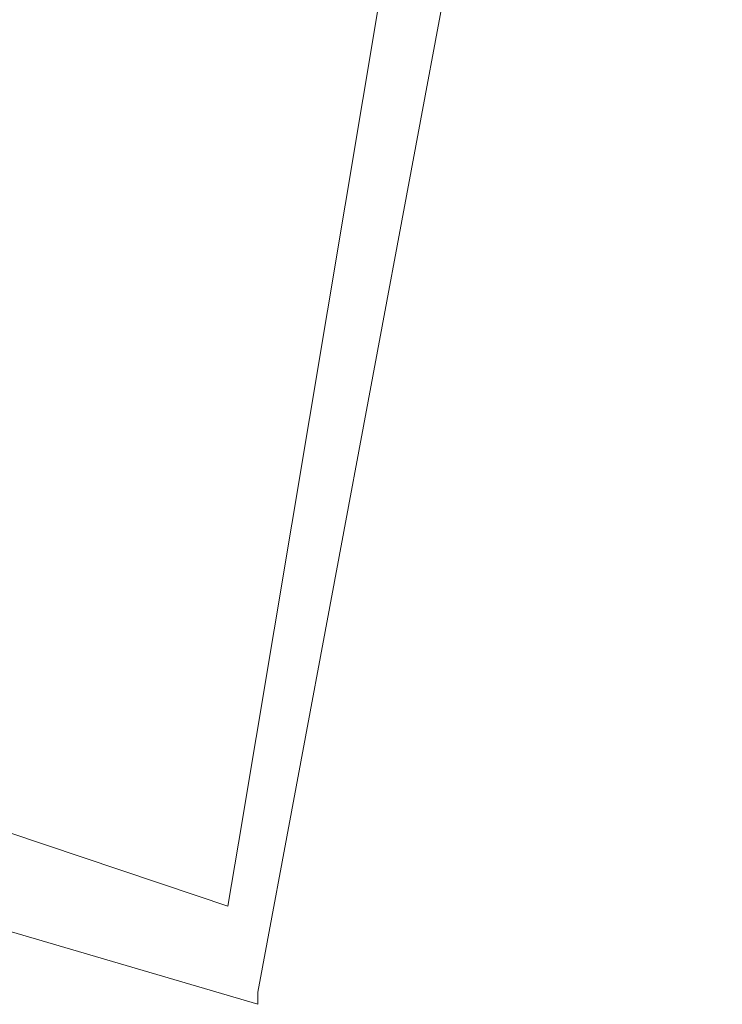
# Model space of a CAD drawing. Header units: metres. Extents: x 200176 to 205485, y 394066 to 399855.
# Tile 79 of 230: x 203840 to 203870, y 396005 to 396047. Entities that reach past the tile are written whole.
import ezdxf

# ---------------------------------------------------------------- set-up
doc = ezdxf.new("R2010")
doc.units = ezdxf.units.M
for name, color, linetype, lineweight in [('B-WE-GR-BOUWLAND-GV', 80, 'Continuous', 13), ('B-WE-GR-GRAS-GV', 60, 'Continuous', 13), ('B-WE-GR-STRUIK-GV', 90, 'Continuous', 13)]:
    doc.layers.add(name, color=color, linetype=linetype, lineweight=lineweight)

msp = doc.modelspace()

# ---------------------------------------------------------------- linework, layer by layer
at = {"layer": 'B-WE-GR-BOUWLAND-GV', "flags": 128}
msp.add_lwpolyline([(203858.437, 396049.134), (203850.314, 396005.607), (203850.314, 396005.087), (203827.642, 396011.746)], dxfattribs=at)
at = {"layer": 'B-WE-GR-GRAS-GV', "flags": 128}
msp.add_lwpolyline([(203732.111, 396050.636), (203751.404, 396042.733), (203788.059, 396029.827), (203805.039, 396024.306), (203806.669, 396023.723), (203813.724, 396021.199), (203817.057, 396020.007), (203847.739, 396009.685), (203849.041, 396009.247), (203849.487, 396011.919), (203862.298, 396088.589), (203869.993, 396130.386), (203869.07, 396131.146), (203817.258, 396142.739), (203801.276, 396146.321), (203796.01, 396149.054), (203792.607, 396149.359), (203791.737, 396148.796), (203789.736, 396146.297), (203786.292, 396140.471), (203769.8, 396114.902), (203750.738, 396085.903), (203735.885, 396063.3), (203729.386, 396051.752)], close=True, dxfattribs=at)
at = {"layer": 'B-WE-GR-STRUIK-GV', "flags": 128}
msp.add_lwpolyline([(203862.298, 396088.589), (203849.487, 396011.919), (203849.041, 396009.247), (203847.739, 396009.685), (203817.057, 396020.007), (203813.724, 396021.199), (203812.788, 396017.466), (203812.335, 396015.719), (203827.642, 396011.746), (203850.314, 396005.087), (203850.314, 396005.607), (203858.437, 396049.134)], dxfattribs=at)

doc.saveas('drawing.dxf')
